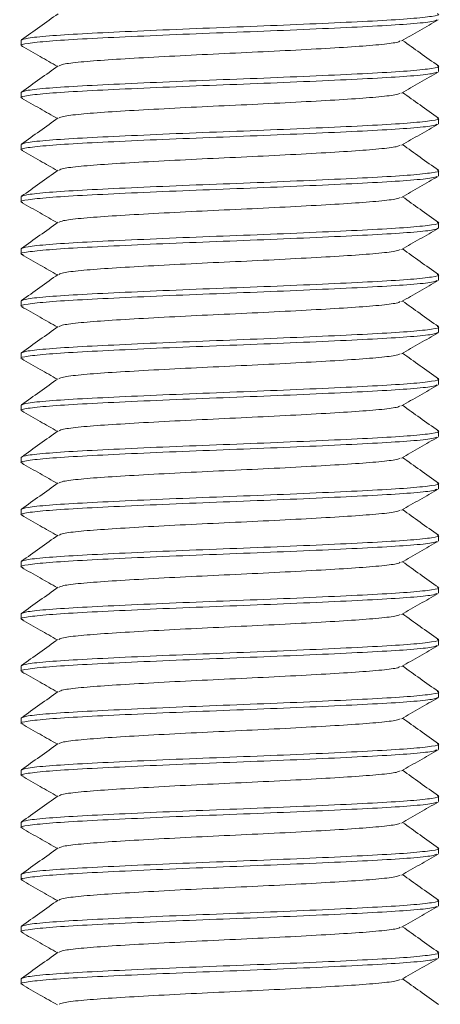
# Model space of a CAD drawing. Header units: millimetres. Extents: x 0 to 210, y 0 to 297.
# Tile 3 of 10: x 72.78 to 76.81, y 149.61 to 159.06. Entities that reach past the tile are written whole.
import ezdxf

# ---------------------------------------------------------------- set-up
doc = ezdxf.new("R2010")
doc.units = ezdxf.units.MM

msp = doc.modelspace()

# ---------------------------------------------------------------- linework, layer by layer
at = {"color": 7, "linetype": 'Continuous', "lineweight": 15}
for p, q in [((72.7917, 158.859), (72.7917, 158.809)), ((76.7917, 158.559), (76.7917, 158.609)), ((72.7917, 158.359), (72.7917, 158.309)), ((76.7917, 158.059), (76.7917, 158.109)), ((72.7917, 157.859), (72.7917, 157.809)), ((76.7917, 157.559), (76.7917, 157.609)), ((72.7917, 157.359), (72.7917, 157.309)), ((76.7917, 157.059), (76.7917, 157.109)), ((72.7917, 156.859), (72.7917, 156.809)), ((76.7917, 156.559), (76.7917, 156.609)), ((72.7917, 156.359), (72.7917, 156.309)), ((76.7917, 156.059), (76.7917, 156.109)), ((72.7917, 155.859), (72.7917, 155.809)), ((76.7917, 155.559), (76.7917, 155.609)), ((72.7917, 155.359), (72.7917, 155.309)), ((76.7917, 155.059), (76.7917, 155.109)), ((72.7917, 154.859), (72.7917, 154.809)), ((76.7917, 154.559), (76.7917, 154.609)), ((72.7917, 154.359), (72.7917, 154.309)), ((76.7917, 154.059), (76.7917, 154.109)), ((72.7917, 153.859), (72.7917, 153.809)), ((76.7917, 153.559), (76.7917, 153.609)), ((72.7917, 153.359), (72.7917, 153.309)), ((76.7917, 153.059), (76.7917, 153.109)), ((72.7917, 152.859), (72.7917, 152.809)), ((76.7917, 152.559), (76.7917, 152.609)), ((72.7917, 152.359), (72.7917, 152.309)), ((76.7917, 152.059), (76.7917, 152.109)), ((72.7917, 151.859), (72.7917, 151.809)), ((76.7917, 151.559), (76.7917, 151.609)), ((72.7917, 151.359), (72.7917, 151.309)), ((76.7917, 151.059), (76.7917, 151.109)), ((72.7917, 150.859), (72.7917, 150.809)), ((76.7917, 150.559), (76.7917, 150.609)), ((72.7917, 150.359), (72.7917, 150.309)), ((76.7917, 150.059), (76.7917, 150.109)), ((72.7917, 149.859), (72.7917, 149.809))]:
    msp.add_line(p, q, dxfattribs=at)
for points, knots in [([(76.7777, 159.1133), (76.7831, 159.1119), (76.8144, 159.1036), (76.7385, 159.0887), (76.5457, 159.0669), (76.2214, 159.0465), (75.8034, 159.0262), (75.3152, 159.0044), (74.7917, 158.984), (74.2681, 158.9637), (73.7802, 158.9419), (73.361, 158.9215), (73.0413, 158.9012), (72.8313, 158.8794), (72.8048, 158.8658), (72.7917, 158.859)], [0, 0, 0, 0, 0.016921, 0.098371, 0.18124, 0.262691, 0.344141, 0.42701, 0.508461, 0.589911, 0.67278, 0.75423, 0.835681, 0.91855, 1, 1, 1, 1]), ([(73.146, 159.114), (73.0875, 159.0722), (72.9703, 158.9886), (72.8532, 158.9049), (72.7946, 158.8631)], [0, 0, 0, 0, 0.49994, 1, 1, 1, 1]), ([(76.7747, 159.0539), (76.764, 159.0488), (76.7385, 159.0369), (76.5409, 159.0169), (76.2227, 158.9965), (75.8031, 158.9762), (75.3153, 158.9544), (74.7917, 158.934), (74.2682, 158.9137), (73.78, 158.8919), (73.3619, 158.8715), (73.0378, 158.8512), (72.8443, 158.8294), (72.7689, 158.8142), (72.802, 158.8056), (72.8086, 158.8039)], [0, 0, 0, 0, 0.061981, 0.146282, 0.22914, 0.311998, 0.396298, 0.479156, 0.562014, 0.646314, 0.729172, 0.81203, 0.896331, 0.979188, 1, 1, 1, 1]), ([(76.4357, 158.853), (76.4943, 158.8865), (76.6116, 158.9535), (76.7288, 159.0206), (76.7875, 159.0541)], [0, 0, 0, 0, 0.499899, 1, 1, 1, 1]), ([(76.424, 158.8528), (76.4156, 158.8481), (76.3948, 158.8365), (76.2339, 158.8169), (75.9718, 158.7965), (75.6257, 158.7762), (75.2235, 158.7544), (74.7917, 158.734), (74.3599, 158.7137), (73.9577, 158.6919), (73.6117, 158.6715), (73.3493, 158.6512), (73.1862, 158.6312), (73.1652, 158.6192), (73.1563, 158.6141)], [0, 0, 0, 0, 0.060475, 0.148813, 0.235636, 0.32246, 0.410797, 0.497621, 0.584444, 0.672782, 0.759605, 0.846429, 0.934766, 1, 1, 1, 1]), ([(76.7888, 158.6131), (76.7303, 158.6549), (76.6157, 158.7367), (76.5012, 158.8185), (76.4452, 158.8584)], [0, 0, 0, 0, 0.511514, 1, 1, 1, 1]), ([(72.7959, 158.8041), (72.8545, 158.7706), (72.9686, 158.7054), (73.0827, 158.6401), (73.1382, 158.6084)], [0, 0, 0, 0, 0.514043, 1, 1, 1, 1]), ([(76.7748, 158.5539), (76.764, 158.5489), (76.7386, 158.5369), (76.5409, 158.5169), (76.2227, 158.4965), (75.8031, 158.4762), (75.3153, 158.4544), (74.7917, 158.434), (74.2682, 158.4137), (73.78, 158.3919), (73.3619, 158.3715), (73.0378, 158.3512), (72.8444, 158.3294), (72.7689, 158.3142), (72.8019, 158.3056), (72.8086, 158.3039)], [0, 0, 0, 0, 0.062084, 0.146381, 0.229235, 0.312089, 0.396386, 0.47924, 0.562094, 0.64639, 0.729244, 0.812098, 0.896395, 0.979249, 1, 1, 1, 1]), ([(76.7778, 158.6133), (76.7831, 158.6119), (76.8144, 158.6036), (76.7385, 158.5887), (76.5457, 158.5669), (76.2214, 158.5465), (75.8034, 158.5262), (75.3152, 158.5044), (74.7917, 158.484), (74.2681, 158.4637), (73.7802, 158.4419), (73.361, 158.4215), (73.0413, 158.4012), (72.8313, 158.3794), (72.8048, 158.3658), (72.7917, 158.359)], [0, 0, 0, 0, 0.0168612, 0.0983166, 0.1811905, 0.2626459, 0.3441013, 0.4269752, 0.5084306, 0.589886, 0.6727599, 0.7542153, 0.8356707, 0.9185446, 1, 1, 1, 1]), ([(73.146, 158.614), (73.0875, 158.5722), (72.9703, 158.4886), (72.8531, 158.4049), (72.7945, 158.3631)], [0, 0, 0, 0, 0.49994, 1, 1, 1, 1]), ([(76.4357, 158.353), (76.4943, 158.3865), (76.6116, 158.4536), (76.7289, 158.5206), (76.7875, 158.5541)], [0, 0, 0, 0, 0.499897, 1, 1, 1, 1]), ([(76.4241, 158.3528), (76.4156, 158.3481), (76.3948, 158.3366), (76.2339, 158.3169), (75.9718, 158.2965), (75.6257, 158.2762), (75.2235, 158.2544), (74.7917, 158.234), (74.3599, 158.2137), (73.9577, 158.1919), (73.6117, 158.1715), (73.3493, 158.1512), (73.1862, 158.1311), (73.1652, 158.1192), (73.1563, 158.1141)], [0, 0, 0, 0, 0.060514, 0.148842, 0.235656, 0.32247, 0.410798, 0.497613, 0.584427, 0.672755, 0.759569, 0.846383, 0.934711, 1, 1, 1, 1]), ([(76.7889, 158.1131), (76.7303, 158.1549), (76.6157, 158.2367), (76.5012, 158.3185), (76.4452, 158.3584)], [0, 0, 0, 0, 0.511486, 1, 1, 1, 1]), ([(72.7959, 158.3041), (72.8545, 158.2706), (72.9686, 158.2054), (73.0827, 158.1401), (73.1382, 158.1084)], [0, 0, 0, 0, 0.514043, 1, 1, 1, 1]), ([(76.7778, 158.1133), (76.7831, 158.1119), (76.8144, 158.1036), (76.7385, 158.0887), (76.5457, 158.0669), (76.2214, 158.0465), (75.8034, 158.0262), (75.3152, 158.0044), (74.7917, 157.984), (74.2681, 157.9637), (73.7802, 157.9419), (73.361, 157.9215), (73.0413, 157.9012), (72.8313, 157.8794), (72.8048, 157.8658), (72.7917, 157.859)], [0, 0, 0, 0, 0.016797, 0.098258, 0.181137, 0.262598, 0.344058, 0.426938, 0.508398, 0.589859, 0.672738, 0.754199, 0.83566, 0.918539, 1, 1, 1, 1]), ([(73.146, 158.114), (73.0874, 158.0722), (72.9703, 157.9885), (72.8531, 157.9049), (72.7945, 157.8631)], [0, 0, 0, 0, 0.49994, 1, 1, 1, 1]), ([(76.7748, 158.0539), (76.764, 158.0489), (76.7386, 158.0369), (76.5409, 158.0169), (76.2227, 157.9965), (75.8031, 157.9762), (75.3153, 157.9544), (74.7917, 157.934), (74.2682, 157.9137), (73.78, 157.8919), (73.3619, 157.8715), (73.0378, 157.8512), (72.8444, 157.8294), (72.7689, 157.8142), (72.802, 157.8056), (72.8086, 157.8039)], [0, 0, 0, 0, 0.062099, 0.146392, 0.229243, 0.312094, 0.396387, 0.479238, 0.562089, 0.646382, 0.729233, 0.812084, 0.896377, 0.979228, 1, 1, 1, 1]), ([(76.4357, 157.853), (76.4943, 157.8865), (76.6116, 157.9536), (76.7289, 158.0206), (76.7875, 158.0541)], [0, 0, 0, 0, 0.499894, 1, 1, 1, 1]), ([(72.7959, 157.8041), (72.8545, 157.7706), (72.9686, 157.7054), (73.0827, 157.6401), (73.1382, 157.6084)], [0, 0, 0, 0, 0.514087, 1, 1, 1, 1]), ([(76.424, 157.8528), (76.4156, 157.8481), (76.3948, 157.8365), (76.2339, 157.8169), (75.9718, 157.7965), (75.6257, 157.7762), (75.2235, 157.7544), (74.7917, 157.734), (74.3599, 157.7137), (73.9577, 157.6919), (73.6117, 157.6715), (73.3493, 157.6512), (73.1861, 157.6311), (73.1652, 157.6192), (73.1562, 157.6141)], [0, 0, 0, 0, 0.060476, 0.148801, 0.235613, 0.322424, 0.41075, 0.497561, 0.584372, 0.672698, 0.759509, 0.846321, 0.934646, 1, 1, 1, 1]), ([(76.7889, 157.6131), (76.7303, 157.6549), (76.6157, 157.7367), (76.5012, 157.8185), (76.4452, 157.8584)], [0, 0, 0, 0, 0.511455, 1, 1, 1, 1]), ([(76.7779, 157.6132), (76.7832, 157.6118), (76.8143, 157.6036), (76.7385, 157.5887), (76.5457, 157.5669), (76.2214, 157.5465), (75.8034, 157.5262), (75.3152, 157.5044), (74.7917, 157.484), (74.2681, 157.4637), (73.7802, 157.4419), (73.361, 157.4215), (73.0413, 157.4012), (72.8313, 157.3794), (72.8048, 157.3658), (72.7917, 157.359)], [0, 0, 0, 0, 0.016729, 0.098195, 0.18108, 0.262547, 0.344013, 0.426898, 0.508365, 0.589831, 0.672716, 0.754182, 0.835649, 0.918534, 1, 1, 1, 1]), ([(73.146, 157.614), (73.0874, 157.5722), (72.9703, 157.4885), (72.8531, 157.4049), (72.7945, 157.3631)], [0, 0, 0, 0, 0.499939, 1, 1, 1, 1]), ([(76.7748, 157.5539), (76.764, 157.5488), (76.7386, 157.5369), (76.5409, 157.5169), (76.2227, 157.4965), (75.8031, 157.4762), (75.3153, 157.4544), (74.7917, 157.434), (74.2682, 157.4137), (73.78, 157.3919), (73.3619, 157.3715), (73.0378, 157.3512), (72.8443, 157.3294), (72.7689, 157.3142), (72.802, 157.3056), (72.8087, 157.3039)], [0, 0, 0, 0, 0.06204, 0.146331, 0.229179, 0.312028, 0.396318, 0.479167, 0.562015, 0.646306, 0.729154, 0.812002, 0.896293, 0.979141, 1, 1, 1, 1]), ([(76.4356, 157.3529), (76.4943, 157.3865), (76.6116, 157.4535), (76.7289, 157.5206), (76.7875, 157.5541)], [0, 0, 0, 0, 0.499892, 1, 1, 1, 1]), ([(76.424, 157.3528), (76.4155, 157.3481), (76.3947, 157.3365), (76.2339, 157.3169), (75.9718, 157.2965), (75.6257, 157.2762), (75.2235, 157.2544), (74.7917, 157.234), (74.3599, 157.2137), (73.9577, 157.1919), (73.6117, 157.1715), (73.3493, 157.1512), (73.1861, 157.1311), (73.1651, 157.1192), (73.1562, 157.1141)], [0, 0, 0, 0, 0.0603759, 0.1487042, 0.2355183, 0.3223325, 0.4106608, 0.4974749, 0.5842891, 0.6726174, 0.7594315, 0.8462457, 0.9345739, 1, 1, 1, 1]), ([(76.7889, 157.1131), (76.7303, 157.1549), (76.6158, 157.2367), (76.5012, 157.3185), (76.4452, 157.3584)], [0, 0, 0, 0, 0.5114238, 1, 1, 1, 1]), ([(72.7959, 157.3041), (72.8546, 157.2706), (72.9687, 157.2054), (73.0827, 157.1401), (73.1382, 157.1084)], [0, 0, 0, 0, 0.514164, 1, 1, 1, 1]), ([(76.7917, 157.059), (76.7786, 157.0523), (76.7521, 157.0387), (76.5421, 157.0169), (76.2224, 156.9965), (75.8032, 156.9762), (75.3153, 156.9544), (74.7917, 156.934), (74.2682, 156.9137), (73.78, 156.8919), (73.3619, 156.8715), (73.0379, 156.8512), (72.8443, 156.8294), (72.7689, 156.8142), (72.8021, 156.8056), (72.8088, 156.8039)], [0, 0, 0, 0, 0.081149, 0.16371, 0.244859, 0.326007, 0.408569, 0.489718, 0.570866, 0.653428, 0.734576, 0.815725, 0.898287, 0.979435, 1, 1, 1, 1]), ([(76.7779, 157.1132), (76.7832, 157.1118), (76.8143, 157.1036), (76.7385, 157.0887), (76.5457, 157.0669), (76.2214, 157.0465), (75.8034, 157.0262), (75.3152, 157.0044), (74.7917, 156.984), (74.2681, 156.9637), (73.7802, 156.9419), (73.361, 156.9215), (73.0413, 156.9012), (72.8313, 156.8794), (72.8048, 156.8658), (72.7917, 156.859)], [0, 0, 0, 0, 0.016659, 0.098131, 0.181022, 0.262494, 0.343967, 0.426857, 0.50833, 0.589802, 0.672693, 0.754165, 0.835637, 0.918528, 1, 1, 1, 1]), ([(73.146, 157.114), (73.0874, 157.0722), (72.9702, 156.9885), (72.8531, 156.9049), (72.7945, 156.8631)], [0, 0, 0, 0, 0.499939, 1, 1, 1, 1]), ([(76.4356, 156.8529), (76.4942, 156.8864), (76.6115, 156.9535), (76.7288, 157.0205), (76.7875, 157.0541)], [0, 0, 0, 0, 0.499891, 1, 1, 1, 1]), ([(76.4239, 156.8528), (76.4154, 156.8481), (76.3947, 156.8365), (76.2338, 156.8169), (75.9718, 156.7965), (75.6257, 156.7762), (75.2235, 156.7544), (74.7917, 156.734), (74.3599, 156.7137), (73.9577, 156.6919), (73.6117, 156.6715), (73.3493, 156.6512), (73.1861, 156.6311), (73.1651, 156.6192), (73.1562, 156.6141)], [0, 0, 0, 0, 0.060231, 0.148566, 0.235387, 0.322208, 0.410543, 0.497364, 0.584185, 0.67252, 0.759341, 0.846162, 0.934497, 1, 1, 1, 1]), ([(76.7889, 156.613), (76.7303, 156.6549), (76.6158, 156.7366), (76.5012, 156.8184), (76.4452, 156.8584)], [0, 0, 0, 0, 0.511391, 1, 1, 1, 1]), ([(72.796, 156.8041), (72.8546, 156.7705), (72.9687, 156.7053), (73.0828, 156.6401), (73.1382, 156.6084)], [0, 0, 0, 0, 0.514264, 1, 1, 1, 1]), ([(76.778, 156.6132), (76.7832, 156.6118), (76.8143, 156.6036), (76.7385, 156.5887), (76.5457, 156.5669), (76.2214, 156.5465), (75.8034, 156.5262), (75.3152, 156.5044), (74.7917, 156.484), (74.2681, 156.4637), (73.7802, 156.4419), (73.361, 156.4215), (73.0413, 156.4012), (72.8313, 156.3794), (72.8048, 156.3658), (72.7917, 156.359)], [0, 0, 0, 0, 0.016589, 0.098067, 0.180964, 0.262442, 0.34392, 0.426816, 0.508294, 0.589772, 0.672669, 0.754147, 0.835625, 0.918522, 1, 1, 1, 1]), ([(73.1459, 156.614), (73.0874, 156.5721), (72.9702, 156.4885), (72.853, 156.4049), (72.7944, 156.363)], [0, 0, 0, 0, 0.499939, 1, 1, 1, 1]), ([(76.7746, 156.5538), (76.7638, 156.5488), (76.7384, 156.5369), (76.5409, 156.5169), (76.2227, 156.4965), (75.8031, 156.4762), (75.3153, 156.4544), (74.7917, 156.434), (74.2682, 156.4137), (73.78, 156.3919), (73.3619, 156.3715), (73.0379, 156.3512), (72.8443, 156.3294), (72.7689, 156.3141), (72.8021, 156.3056), (72.8089, 156.3038)], [0, 0, 0, 0, 0.061769, 0.1460569, 0.2289021, 0.3117473, 0.3960352, 0.4788804, 0.5617256, 0.6460135, 0.7288587, 0.8117039, 0.8959918, 0.978837, 1, 1, 1, 1]), ([(76.4355, 156.3529), (76.4941, 156.3864), (76.6114, 156.4535), (76.7287, 156.5205), (76.7874, 156.554)], [0, 0, 0, 0, 0.49989, 1, 1, 1, 1]), ([(72.796, 156.304), (72.8547, 156.2705), (72.9687, 156.2053), (73.0828, 156.1401), (73.1382, 156.1084)], [0, 0, 0, 0, 0.514375, 1, 1, 1, 1]), ([(76.4238, 156.3527), (76.4153, 156.3481), (76.3946, 156.3365), (76.2338, 156.3169), (75.9718, 156.2965), (75.6257, 156.2762), (75.2235, 156.2544), (74.7917, 156.234), (74.3599, 156.2137), (73.9577, 156.1919), (73.6117, 156.1715), (73.3493, 156.1512), (73.186, 156.1311), (73.165, 156.1192), (73.1561, 156.1141)], [0, 0, 0, 0, 0.06006, 0.148404, 0.235234, 0.322064, 0.410408, 0.497238, 0.584068, 0.672413, 0.759243, 0.846073, 0.934417, 1, 1, 1, 1]), ([(76.789, 156.113), (76.7304, 156.1548), (76.6158, 156.2366), (76.5012, 156.3184), (76.4452, 156.3584)], [0, 0, 0, 0, 0.511358, 1, 1, 1, 1]), ([(76.778, 156.1132), (76.7833, 156.1118), (76.8143, 156.1036), (76.7385, 156.0887), (76.5457, 156.0669), (76.2214, 156.0465), (75.8034, 156.0262), (75.3152, 156.0044), (74.7917, 155.984), (74.2681, 155.9637), (73.7802, 155.9419), (73.361, 155.9215), (73.0413, 155.9012), (72.8313, 155.8794), (72.8048, 155.8658), (72.7917, 155.859)], [0, 0, 0, 0, 0.016519, 0.098003, 0.180906, 0.262389, 0.343873, 0.426776, 0.50826, 0.589743, 0.672646, 0.75413, 0.835614, 0.918516, 1, 1, 1, 1]), ([(73.1459, 156.114), (73.0873, 156.0721), (72.9702, 155.9885), (72.853, 155.9048), (72.7944, 155.863)], [0, 0, 0, 0, 0.4999391, 1, 1, 1, 1]), ([(76.7917, 156.059), (76.7786, 156.0523), (76.7521, 156.0387), (76.5421, 156.0169), (76.2224, 155.9965), (75.8032, 155.9762), (75.3153, 155.9544), (74.7917, 155.934), (74.2682, 155.9137), (73.78, 155.8919), (73.3619, 155.8715), (73.0379, 155.8512), (72.8443, 155.8294), (72.7689, 155.8141), (72.8022, 155.8055), (72.809, 155.8038)], [0, 0, 0, 0, 0.081122, 0.163656, 0.244778, 0.325899, 0.408434, 0.489555, 0.570677, 0.653211, 0.734333, 0.815454, 0.897989, 0.97911, 1, 1, 1, 1]), ([(76.4354, 155.8528), (76.4941, 155.8863), (76.6114, 155.9534), (76.7287, 156.0205), (76.7873, 156.054)], [0, 0, 0, 0, 0.49989, 1, 1, 1, 1]), ([(72.7961, 155.804), (72.8548, 155.7704), (72.9688, 155.7053), (73.0828, 155.6401), (73.1382, 155.6084)], [0, 0, 0, 0, 0.514479, 1, 1, 1, 1]), ([(76.4236, 155.8527), (76.4152, 155.848), (76.3945, 155.8365), (76.2338, 155.8169), (75.9718, 155.7965), (75.6257, 155.7762), (75.2235, 155.7544), (74.7917, 155.734), (74.3599, 155.7137), (73.9577, 155.6919), (73.6117, 155.6715), (73.3493, 155.6512), (73.186, 155.6311), (73.165, 155.6191), (73.1561, 155.614)], [0, 0, 0, 0, 0.059882, 0.148235, 0.235075, 0.321914, 0.410267, 0.497106, 0.583945, 0.672299, 0.759138, 0.845977, 0.934331, 1, 1, 1, 1]), ([(76.789, 155.613), (76.7304, 155.6548), (76.6158, 155.7366), (76.5012, 155.8184), (76.4452, 155.8584)], [0, 0, 0, 0, 0.511323, 1, 1, 1, 1]), ([(76.7743, 155.5538), (76.7636, 155.5487), (76.7382, 155.5369), (76.5409, 155.5169), (76.2227, 155.4965), (75.8031, 155.4762), (75.3153, 155.4544), (74.7917, 155.434), (74.2682, 155.4137), (73.78, 155.3919), (73.3619, 155.3715), (73.0379, 155.3512), (72.8442, 155.3294), (72.7688, 155.3141), (72.8023, 155.3055), (72.8092, 155.3037)], [0, 0, 0, 0, 0.061429, 0.145717, 0.228563, 0.311409, 0.395697, 0.478543, 0.561388, 0.645677, 0.728523, 0.811368, 0.895657, 0.978502, 1, 1, 1, 1]), ([(76.7781, 155.6132), (76.7833, 155.6118), (76.8143, 155.6036), (76.7384, 155.5887), (76.5457, 155.5669), (76.2214, 155.5465), (75.8034, 155.5262), (75.3152, 155.5044), (74.7917, 155.484), (74.2681, 155.4637), (73.7802, 155.4419), (73.361, 155.4215), (73.0413, 155.4012), (72.8313, 155.3794), (72.8048, 155.3658), (72.7917, 155.359)], [0, 0, 0, 0, 0.016448, 0.097938, 0.180847, 0.262336, 0.343826, 0.426735, 0.508224, 0.589714, 0.672622, 0.754112, 0.835602, 0.91851, 1, 1, 1, 1]), ([(73.1459, 155.6139), (73.0873, 155.5721), (72.9702, 155.4885), (72.853, 155.4048), (72.7944, 155.363)], [0, 0, 0, 0, 0.499939, 1, 1, 1, 1]), ([(76.4354, 155.3528), (76.494, 155.3863), (76.6113, 155.4534), (76.7286, 155.5204), (76.7873, 155.554)], [0, 0, 0, 0, 0.499891, 1, 1, 1, 1]), ([(76.4235, 155.3527), (76.4152, 155.348), (76.3944, 155.3365), (76.2338, 155.3169), (75.9718, 155.2965), (75.6257, 155.2762), (75.2235, 155.2544), (74.7917, 155.234), (74.3599, 155.2137), (73.9577, 155.1919), (73.6117, 155.1715), (73.3493, 155.1512), (73.186, 155.1311), (73.165, 155.1191), (73.156, 155.114)], [0, 0, 0, 0, 0.059725, 0.148086, 0.234932, 0.321779, 0.41014, 0.496986, 0.583833, 0.672194, 0.759041, 0.845887, 0.934248, 1, 1, 1, 1]), ([(76.789, 155.113), (76.7304, 155.1548), (76.6158, 155.2366), (76.5012, 155.3184), (76.4452, 155.3584)], [0, 0, 0, 0, 0.5112859, 1, 1, 1, 1]), ([(72.7962, 155.3039), (72.8548, 155.2704), (72.9688, 155.2053), (73.0828, 155.1401), (73.1382, 155.1084)], [0, 0, 0, 0, 0.514571, 1, 1, 1, 1]), ([(76.7742, 155.0537), (76.7635, 155.0487), (76.7381, 155.0369), (76.5409, 155.0169), (76.2227, 154.9965), (75.8031, 154.9762), (75.3153, 154.9544), (74.7917, 154.934), (74.2682, 154.9137), (73.78, 154.8919), (73.3619, 154.8715), (73.0379, 154.8512), (72.8442, 154.8294), (72.7688, 154.8141), (72.8024, 154.8055), (72.8093, 154.8037)], [0, 0, 0, 0, 0.061271, 0.14556, 0.228407, 0.311253, 0.395542, 0.478389, 0.561235, 0.645524, 0.728371, 0.811217, 0.895506, 0.978353, 1, 1, 1, 1]), ([(76.7782, 155.1132), (76.7833, 155.1118), (76.8143, 155.1036), (76.7384, 155.0887), (76.5457, 155.0669), (76.2214, 155.0465), (75.8034, 155.0262), (75.3152, 155.0044), (74.7917, 154.984), (74.2681, 154.9637), (73.7802, 154.9419), (73.361, 154.9215), (73.0413, 154.9012), (72.8313, 154.8794), (72.8048, 154.8658), (72.7917, 154.859)], [0, 0, 0, 0, 0.016378, 0.097874, 0.180788, 0.262284, 0.343779, 0.426694, 0.508189, 0.589685, 0.672599, 0.754095, 0.83559, 0.918505, 1, 1, 1, 1]), ([(73.1459, 155.1139), (73.0873, 155.0721), (72.9701, 154.9884), (72.853, 154.9048), (72.7944, 154.863)], [0, 0, 0, 0, 0.4999392, 1, 1, 1, 1]), ([(76.4353, 154.8527), (76.4939, 154.8863), (76.6112, 154.9534), (76.7285, 155.0204), (76.7872, 155.0539)], [0, 0, 0, 0, 0.499892, 1, 1, 1, 1]), ([(72.7962, 154.8039), (72.8549, 154.7704), (72.9689, 154.7052), (73.0829, 154.6401), (73.1382, 154.6084)], [0, 0, 0, 0, 0.514648, 1, 1, 1, 1]), ([(76.4234, 154.8526), (76.4151, 154.848), (76.3943, 154.8365), (76.2338, 154.8169), (75.9718, 154.7965), (75.6257, 154.7762), (75.2235, 154.7544), (74.7917, 154.734), (74.3599, 154.7137), (73.9577, 154.6919), (73.6117, 154.6715), (73.3493, 154.6512), (73.1859, 154.6311), (73.1649, 154.6191), (73.156, 154.614)], [0, 0, 0, 0, 0.0595854, 0.1479529, 0.2348056, 0.3216583, 0.4100259, 0.4968786, 0.5837313, 0.6720988, 0.7589516, 0.8458043, 0.9341718, 1, 1, 1, 1]), ([(76.789, 154.613), (76.7304, 154.6548), (76.6158, 154.7366), (76.5012, 154.8184), (76.4452, 154.8584)], [0, 0, 0, 0, 0.511251, 1, 1, 1, 1]), ([(76.7782, 154.6131), (76.7834, 154.6118), (76.8143, 154.6036), (76.7384, 154.5887), (76.5457, 154.5669), (76.2214, 154.5465), (75.8034, 154.5262), (75.3152, 154.5044), (74.7917, 154.484), (74.2681, 154.4637), (73.7802, 154.4419), (73.361, 154.4215), (73.0413, 154.4012), (72.8313, 154.3794), (72.8048, 154.3658), (72.7917, 154.359)], [0, 0, 0, 0, 0.016314, 0.097815, 0.180735, 0.262236, 0.343736, 0.426656, 0.508157, 0.589658, 0.672578, 0.754079, 0.835579, 0.918499, 1, 1, 1, 1]), ([(73.1458, 154.6139), (73.0873, 154.5721), (72.9701, 154.4884), (72.8529, 154.4048), (72.7944, 154.363)], [0, 0, 0, 0, 0.499939, 1, 1, 1, 1]), ([(76.774, 154.5537), (76.7634, 154.5487), (76.738, 154.5368), (76.5409, 154.5169), (76.2227, 154.4965), (75.8031, 154.4762), (75.3153, 154.4544), (74.7917, 154.434), (74.2682, 154.4137), (73.78, 154.3919), (73.3619, 154.3715), (73.0379, 154.3512), (72.8442, 154.3294), (72.7688, 154.3141), (72.8024, 154.3055), (72.8094, 154.3037)], [0, 0, 0, 0, 0.061134, 0.145424, 0.228272, 0.31112, 0.39541, 0.478258, 0.561105, 0.645396, 0.728243, 0.811091, 0.895381, 0.978229, 1, 1, 1, 1]), ([(76.4353, 154.3527), (76.4939, 154.3863), (76.6112, 154.4533), (76.7285, 154.5204), (76.7871, 154.5539)], [0, 0, 0, 0, 0.499893, 1, 1, 1, 1]), ([(72.7963, 154.3039), (72.8549, 154.2703), (72.9689, 154.2052), (73.0829, 154.14), (73.1382, 154.1084)], [0, 0, 0, 0, 0.514704, 1, 1, 1, 1]), ([(76.4234, 154.3526), (76.415, 154.348), (76.3943, 154.3365), (76.2338, 154.3169), (75.9718, 154.2965), (75.6257, 154.2762), (75.2235, 154.2544), (74.7917, 154.234), (74.3599, 154.2137), (73.9577, 154.1919), (73.6117, 154.1715), (73.3493, 154.1512), (73.1859, 154.1311), (73.1649, 154.1191), (73.1559, 154.114)], [0, 0, 0, 0, 0.059475, 0.147847, 0.234704, 0.321561, 0.409933, 0.49679, 0.583646, 0.672018, 0.758875, 0.845732, 0.934104, 1, 1, 1, 1]), ([(76.7891, 154.113), (76.7305, 154.1548), (76.6158, 154.2366), (76.5012, 154.3184), (76.4452, 154.3584)], [0, 0, 0, 0, 0.511218, 1, 1, 1, 1]), ([(76.7783, 154.1131), (76.7834, 154.1118), (76.8143, 154.1036), (76.7384, 154.0887), (76.5457, 154.0669), (76.2214, 154.0465), (75.8034, 154.0262), (75.3152, 154.0044), (74.7917, 153.984), (74.2681, 153.9637), (73.7802, 153.9419), (73.361, 153.9215), (73.0413, 153.9012), (72.8313, 153.8794), (72.8048, 153.8658), (72.7917, 153.859)], [0, 0, 0, 0, 0.016258, 0.097763, 0.180688, 0.262193, 0.343699, 0.426623, 0.508129, 0.589634, 0.672559, 0.754064, 0.83557, 0.918495, 1, 1, 1, 1]), ([(73.1458, 154.1139), (73.0873, 154.0721), (72.9701, 153.9884), (72.8529, 153.9048), (72.7943, 153.863)], [0, 0, 0, 0, 0.49994, 1, 1, 1, 1]), ([(76.774, 154.0537), (76.7633, 154.0487), (76.7379, 154.0368), (76.5409, 154.0169), (76.2227, 153.9965), (75.8031, 153.9762), (75.3153, 153.9544), (74.7917, 153.934), (74.2682, 153.9137), (73.78, 153.8919), (73.3619, 153.8715), (73.0379, 153.8512), (72.8442, 153.8294), (72.7688, 153.8141), (72.8025, 153.8054), (72.8095, 153.8036)], [0, 0, 0, 0, 0.061029, 0.145321, 0.22817, 0.311019, 0.395311, 0.47816, 0.561009, 0.645301, 0.72815, 0.811, 0.895292, 0.978141, 1, 1, 1, 1]), ([(76.4352, 153.8527), (76.4939, 153.8862), (76.6111, 153.9533), (76.7284, 154.0203), (76.7871, 154.0539)], [0, 0, 0, 0, 0.499895, 1, 1, 1, 1]), ([(76.4233, 153.8526), (76.415, 153.848), (76.3942, 153.8365), (76.2338, 153.8169), (75.9718, 153.7965), (75.6257, 153.7762), (75.2235, 153.7544), (74.7917, 153.734), (74.3599, 153.7137), (73.9577, 153.6919), (73.6117, 153.6715), (73.3493, 153.6512), (73.1859, 153.6311), (73.1649, 153.6191), (73.1559, 153.614)], [0, 0, 0, 0, 0.059404, 0.147777, 0.234635, 0.321494, 0.409867, 0.496725, 0.583584, 0.671957, 0.758815, 0.845674, 0.934047, 1, 1, 1, 1]), ([(76.7891, 153.613), (76.7305, 153.6548), (76.6159, 153.7366), (76.5012, 153.8184), (76.4452, 153.8584)], [0, 0, 0, 0, 0.511189, 1, 1, 1, 1]), ([(72.7963, 153.8038), (72.855, 153.7703), (72.9689, 153.7052), (73.0829, 153.64), (73.1382, 153.6084)], [0, 0, 0, 0, 0.514732, 1, 1, 1, 1]), ([(76.7739, 153.5536), (76.7633, 153.5487), (76.7379, 153.5368), (76.5409, 153.5169), (76.2227, 153.4965), (75.8031, 153.4762), (75.3153, 153.4544), (74.7917, 153.434), (74.2682, 153.4137), (73.78, 153.3919), (73.3619, 153.3715), (73.0379, 153.3512), (72.8442, 153.3294), (72.7688, 153.3141), (72.8025, 153.3054), (72.8095, 153.3036)], [0, 0, 0, 0, 0.060964, 0.145258, 0.228109, 0.31096, 0.395254, 0.478105, 0.560956, 0.64525, 0.728101, 0.810953, 0.895246, 0.978098, 1, 1, 1, 1]), ([(76.7783, 153.6131), (76.7834, 153.6118), (76.8143, 153.6036), (76.7384, 153.5887), (76.5457, 153.5669), (76.2214, 153.5465), (75.8034, 153.5262), (75.3152, 153.5044), (74.7917, 153.484), (74.2681, 153.4637), (73.7802, 153.4419), (73.361, 153.4215), (73.0413, 153.4012), (72.8313, 153.3794), (72.8048, 153.3658), (72.7917, 153.359)], [0, 0, 0, 0, 0.016211, 0.09772, 0.180649, 0.262158, 0.343668, 0.426596, 0.508106, 0.589615, 0.672544, 0.754053, 0.835562, 0.918491, 1, 1, 1, 1]), ([(73.1458, 153.6139), (73.0872, 153.5721), (72.9701, 153.4884), (72.8529, 153.4048), (72.7943, 153.3629)], [0, 0, 0, 0, 0.49994, 1, 1, 1, 1]), ([(76.4352, 153.3527), (76.4938, 153.3862), (76.6111, 153.4533), (76.7284, 153.5203), (76.7871, 153.5538)], [0, 0, 0, 0, 0.4998971, 1, 1, 1, 1]), ([(76.4233, 153.3526), (76.415, 153.3479), (76.3942, 153.3365), (76.2338, 153.3169), (75.9718, 153.2965), (75.6257, 153.2762), (75.2235, 153.2544), (74.7917, 153.234), (74.3599, 153.2137), (73.9577, 153.1919), (73.6117, 153.1715), (73.3493, 153.1512), (73.1858, 153.1311), (73.1648, 153.1191), (73.1559, 153.114)], [0, 0, 0, 0, 0.059379, 0.14775, 0.234607, 0.321463, 0.409835, 0.496691, 0.583548, 0.671919, 0.758776, 0.845632, 0.934004, 1, 1, 1, 1]), ([(76.7891, 153.1129), (76.7305, 153.1548), (76.6159, 153.2366), (76.5013, 153.3184), (76.4452, 153.3584)], [0, 0, 0, 0, 0.511165, 1, 1, 1, 1]), ([(72.7963, 153.3038), (72.855, 153.2703), (72.9689, 153.2052), (73.0829, 153.14), (73.1382, 153.1084)], [0, 0, 0, 0, 0.514728, 1, 1, 1, 1]), ([(76.7783, 153.1131), (76.7834, 153.1118), (76.8143, 153.1036), (76.7384, 153.0887), (76.5457, 153.0669), (76.2214, 153.0465), (75.8034, 153.0262), (75.3152, 153.0044), (74.7917, 152.984), (74.2681, 152.9637), (73.7802, 152.9419), (73.361, 152.9215), (73.0413, 152.9012), (72.8313, 152.8794), (72.8048, 152.8658), (72.7917, 152.859)], [0, 0, 0, 0, 0.016176, 0.097688, 0.18062, 0.262132, 0.343644, 0.426576, 0.508088, 0.5896, 0.672532, 0.754044, 0.835556, 0.918488, 1, 1, 1, 1]), ([(73.1458, 153.1139), (73.0872, 153.072), (72.9701, 152.9884), (72.8529, 152.9048), (72.7943, 152.8629)], [0, 0, 0, 0, 0.49994, 1, 1, 1, 1]), ([(76.7739, 153.0536), (76.7632, 153.0487), (76.7379, 153.0368), (76.5409, 153.0169), (76.2227, 152.9965), (75.8031, 152.9762), (75.3153, 152.9544), (74.7917, 152.934), (74.2682, 152.9137), (73.78, 152.8919), (73.3619, 152.8715), (73.0379, 152.8512), (72.8442, 152.8294), (72.7688, 152.8141), (72.8025, 152.8054), (72.8095, 152.8036)], [0, 0, 0, 0, 0.0609479, 0.145244, 0.2280974, 0.3109507, 0.3952468, 0.4781001, 0.5609534, 0.6452496, 0.7281029, 0.8109562, 0.8952524, 0.9781057, 1, 1, 1, 1]), ([(76.4352, 152.8527), (76.4939, 152.8862), (76.6111, 152.9533), (76.7284, 153.0203), (76.7871, 153.0538)], [0, 0, 0, 0, 0.4998992, 1, 1, 1, 1]), ([(72.7963, 152.8038), (72.855, 152.7703), (72.9689, 152.7052), (73.0829, 152.64), (73.1382, 152.6084)], [0, 0, 0, 0, 0.514688, 1, 1, 1, 1]), ([(76.4233, 152.8526), (76.415, 152.848), (76.3942, 152.8365), (76.2338, 152.8169), (75.9718, 152.7965), (75.6257, 152.7762), (75.2235, 152.7544), (74.7917, 152.734), (74.3599, 152.7137), (73.9577, 152.6919), (73.6117, 152.6715), (73.3492, 152.6512), (73.1858, 152.6311), (73.1648, 152.6191), (73.1558, 152.614)], [0, 0, 0, 0, 0.059406, 0.147772, 0.234623, 0.321474, 0.40984, 0.496691, 0.583542, 0.671908, 0.758759, 0.84561, 0.933976, 1, 1, 1, 1]), ([(76.7891, 152.6129), (76.7305, 152.6548), (76.6159, 152.7366), (76.5013, 152.8184), (76.4452, 152.8584)], [0, 0, 0, 0, 0.511147, 1, 1, 1, 1]), ([(76.7783, 152.6131), (76.7835, 152.6117), (76.8143, 152.6036), (76.7384, 152.5887), (76.5457, 152.5669), (76.2214, 152.5465), (75.8034, 152.5262), (75.3152, 152.5044), (74.7917, 152.484), (74.2681, 152.4637), (73.7802, 152.4419), (73.361, 152.4215), (73.0413, 152.4012), (72.8313, 152.3794), (72.8048, 152.3658), (72.7917, 152.359)], [0, 0, 0, 0, 0.016154, 0.097668, 0.180601, 0.262115, 0.343629, 0.426563, 0.508077, 0.589591, 0.672524, 0.754038, 0.835552, 0.918486, 1, 1, 1, 1]), ([(73.1458, 152.6139), (73.0872, 152.572), (72.9701, 152.4884), (72.8529, 152.4048), (72.7943, 152.3629)], [0, 0, 0, 0, 0.499941, 1, 1, 1, 1]), ([(76.7917, 152.559), (76.7786, 152.5523), (76.7521, 152.5387), (76.5421, 152.5169), (76.2224, 152.4965), (75.8032, 152.4762), (75.3153, 152.4544), (74.7917, 152.434), (74.2682, 152.4137), (73.78, 152.3919), (73.3619, 152.3715), (73.0379, 152.3512), (72.8441, 152.3294), (72.7688, 152.314), (72.8026, 152.3054), (72.8098, 152.3035)], [0, 0, 0, 0, 0.0810484, 0.1635083, 0.2445567, 0.3256051, 0.4080649, 0.4891133, 0.5701618, 0.6526216, 0.73367, 0.8147184, 0.8971783, 0.9782267, 1, 1, 1, 1]), ([(76.4352, 152.3527), (76.4938, 152.3862), (76.611, 152.4533), (76.7283, 152.5203), (76.787, 152.5538)], [0, 0, 0, 0, 0.4998998, 1, 1, 1, 1]), ([(76.4232, 152.3525), (76.4149, 152.3479), (76.3942, 152.3364), (76.2338, 152.3169), (75.9718, 152.2965), (75.6257, 152.2762), (75.2235, 152.2544), (74.7917, 152.234), (74.3599, 152.2137), (73.9577, 152.1919), (73.6117, 152.1715), (73.3492, 152.1512), (73.1858, 152.1311), (73.1648, 152.1191), (73.1558, 152.1139)], [0, 0, 0, 0, 0.059251, 0.14763, 0.234494, 0.321357, 0.409736, 0.4966, 0.583464, 0.671843, 0.758707, 0.84557, 0.933949, 1, 1, 1, 1]), ([(76.7891, 152.1129), (76.7305, 152.1548), (76.6159, 152.2366), (76.5013, 152.3184), (76.4452, 152.3584)], [0, 0, 0, 0, 0.511135, 1, 1, 1, 1]), ([(72.7965, 152.3037), (72.8551, 152.2702), (72.9691, 152.2051), (73.0829, 152.14), (73.1382, 152.1084)], [0, 0, 0, 0, 0.514937, 1, 1, 1, 1]), ([(76.7735, 152.0535), (76.7629, 152.0486), (76.7375, 152.0368), (76.5408, 152.0169), (76.2227, 151.9965), (75.8031, 151.9762), (75.3153, 151.9544), (74.7917, 151.934), (74.2682, 151.9137), (73.78, 151.8919), (73.3619, 151.8715), (73.0379, 151.8512), (72.8441, 151.8294), (72.7688, 151.814), (72.8028, 151.8053), (72.8101, 151.8035)], [0, 0, 0, 0, 0.060407, 0.144688, 0.227527, 0.310365, 0.394646, 0.477484, 0.560323, 0.644604, 0.727442, 0.810281, 0.894562, 0.9774, 1, 1, 1, 1]), ([(76.7784, 152.1131), (76.7835, 152.1117), (76.8143, 152.1036), (76.7384, 152.0887), (76.5457, 152.0669), (76.2214, 152.0465), (75.8034, 152.0262), (75.3152, 152.0044), (74.7917, 151.984), (74.2681, 151.9637), (73.7802, 151.9419), (73.361, 151.9215), (73.0413, 151.9012), (72.8313, 151.8794), (72.8048, 151.8658), (72.7917, 151.859)], [0, 0, 0, 0, 0.016146, 0.097661, 0.180595, 0.26211, 0.343624, 0.426558, 0.508073, 0.589588, 0.672522, 0.754037, 0.835551, 0.918485, 1, 1, 1, 1]), ([(73.1458, 152.1139), (73.0872, 152.072), (72.9701, 151.9884), (72.8529, 151.9048), (72.7943, 151.8629)], [0, 0, 0, 0, 0.499941, 1, 1, 1, 1]), ([(76.435, 151.8526), (76.4936, 151.8861), (76.6109, 151.9532), (76.7282, 152.0202), (76.7868, 152.0537)], [0, 0, 0, 0, 0.499899, 1, 1, 1, 1]), ([(76.423, 151.8524), (76.4147, 151.8479), (76.394, 151.8364), (76.2338, 151.8169), (75.9718, 151.7965), (75.6257, 151.7762), (75.2235, 151.7544), (74.7917, 151.734), (74.3599, 151.7137), (73.9577, 151.6919), (73.6117, 151.6715), (73.3492, 151.6512), (73.1858, 151.6311), (73.1648, 151.6191), (73.1558, 151.6139)], [0, 0, 0, 0, 0.058878, 0.147292, 0.23419, 0.321088, 0.409502, 0.4964, 0.583298, 0.671712, 0.75861, 0.845509, 0.933922, 1, 1, 1, 1]), ([(76.7891, 151.6129), (76.7305, 151.6548), (76.6159, 151.7366), (76.5013, 151.8184), (76.4452, 151.8584)], [0, 0, 0, 0, 0.511128, 1, 1, 1, 1]), ([(72.7966, 151.8037), (72.8553, 151.7701), (72.9692, 151.7051), (73.083, 151.64), (73.1382, 151.6084)], [0, 0, 0, 0, 0.515169, 1, 1, 1, 1]), ([(76.7783, 151.6131), (76.7835, 151.6117), (76.8143, 151.6036), (76.7384, 151.5887), (76.5457, 151.5669), (76.2214, 151.5465), (75.8034, 151.5262), (75.3152, 151.5044), (74.7917, 151.484), (74.2681, 151.4637), (73.7802, 151.4419), (73.361, 151.4215), (73.0413, 151.4012), (72.8313, 151.3794), (72.8048, 151.3658), (72.7917, 151.359)], [0, 0, 0, 0, 0.016155, 0.097669, 0.180602, 0.262116, 0.34363, 0.426564, 0.508078, 0.589591, 0.672525, 0.754039, 0.835553, 0.918486, 1, 1, 1, 1]), ([(73.1458, 151.6139), (73.0872, 151.572), (72.9701, 151.4884), (72.8529, 151.4048), (72.7943, 151.3629)], [0, 0, 0, 0, 0.499942, 1, 1, 1, 1]), ([(76.7732, 151.5534), (76.7627, 151.5485), (76.7373, 151.5368), (76.5408, 151.5169), (76.2228, 151.4965), (75.8031, 151.4762), (75.3153, 151.4544), (74.7917, 151.434), (74.2682, 151.4137), (73.78, 151.3919), (73.3619, 151.3715), (73.0379, 151.3512), (72.8441, 151.3294), (72.7688, 151.314), (72.8029, 151.3053), (72.8103, 151.3034)], [0, 0, 0, 0, 0.060082, 0.144365, 0.227205, 0.310046, 0.394329, 0.477169, 0.560009, 0.644292, 0.727133, 0.809973, 0.894256, 0.977097, 1, 1, 1, 1]), ([(76.4349, 151.3525), (76.4935, 151.386), (76.6107, 151.4531), (76.728, 151.5201), (76.7867, 151.5536)], [0, 0, 0, 0, 0.499899, 1, 1, 1, 1]), ([(72.7968, 151.3036), (72.8554, 151.2701), (72.9692, 151.205), (73.083, 151.14), (73.1382, 151.1084)], [0, 0, 0, 0, 0.515367, 1, 1, 1, 1]), ([(76.4227, 151.3524), (76.4145, 151.3478), (76.3938, 151.3364), (76.2337, 151.3169), (75.9718, 151.2965), (75.6257, 151.2762), (75.2235, 151.2544), (74.7917, 151.234), (74.3599, 151.2137), (73.9577, 151.1919), (73.6117, 151.1715), (73.3492, 151.1512), (73.1858, 151.1311), (73.1648, 151.1191), (73.1558, 151.114)], [0, 0, 0, 0, 0.05855, 0.146997, 0.233927, 0.320857, 0.409303, 0.496233, 0.583163, 0.671609, 0.75854, 0.84547, 0.933916, 1, 1, 1, 1]), ([(76.7891, 151.1129), (76.7305, 151.1548), (76.6159, 151.2366), (76.5013, 151.3184), (76.4452, 151.3584)], [0, 0, 0, 0, 0.511129, 1, 1, 1, 1]), ([(76.7783, 151.1131), (76.7834, 151.1118), (76.8143, 151.1036), (76.7384, 151.0887), (76.5457, 151.0669), (76.2214, 151.0465), (75.8034, 151.0262), (75.3152, 151.0044), (74.7917, 150.984), (74.2681, 150.9637), (73.7802, 150.9419), (73.361, 150.9215), (73.0413, 150.9012), (72.8313, 150.8794), (72.8048, 150.8658), (72.7917, 150.859)], [0, 0, 0, 0, 0.0161819, 0.0976936, 0.1806248, 0.2621364, 0.3436481, 0.4265793, 0.508091, 0.5896026, 0.6725338, 0.7540455, 0.8355572, 0.9184883, 1, 1, 1, 1]), ([(73.1458, 151.1139), (73.0872, 151.072), (72.9701, 150.9884), (72.8529, 150.9048), (72.7943, 150.863)], [0, 0, 0, 0, 0.499943, 1, 1, 1, 1]), ([(76.773, 151.0534), (76.7625, 151.0485), (76.7372, 151.0367), (76.5408, 151.0169), (76.2228, 150.9965), (75.8031, 150.9762), (75.3153, 150.9544), (74.7917, 150.934), (74.2682, 150.9137), (73.78, 150.8919), (73.3619, 150.8715), (73.0379, 150.8512), (72.844, 150.8294), (72.7688, 150.814), (72.803, 150.8052), (72.8105, 150.8033)], [0, 0, 0, 0, 0.05981, 0.144096, 0.226939, 0.309782, 0.394068, 0.476911, 0.559754, 0.64404, 0.726883, 0.809727, 0.894012, 0.976856, 1, 1, 1, 1]), ([(76.4347, 150.8524), (76.4934, 150.886), (76.6106, 150.953), (76.7279, 151.02), (76.7866, 151.0536)], [0, 0, 0, 0, 0.499899, 1, 1, 1, 1]), ([(72.7969, 150.8035), (72.8555, 150.77), (72.9693, 150.705), (73.0831, 150.6399), (73.1382, 150.6084)], [0, 0, 0, 0, 0.515516, 1, 1, 1, 1]), ([(76.4226, 150.8523), (76.4143, 150.8478), (76.3936, 150.8364), (76.2337, 150.8169), (75.9718, 150.7965), (75.6257, 150.7762), (75.2235, 150.7544), (74.7917, 150.734), (74.3599, 150.7137), (73.9577, 150.6919), (73.6117, 150.6715), (73.3493, 150.6512), (73.1858, 150.6311), (73.1648, 150.6191), (73.1559, 150.614)], [0, 0, 0, 0, 0.058289, 0.146763, 0.233721, 0.320678, 0.409153, 0.49611, 0.583068, 0.671543, 0.7585, 0.845458, 0.933932, 1, 1, 1, 1]), ([(76.7891, 150.613), (76.7305, 150.6548), (76.6159, 150.7366), (76.5012, 150.8184), (76.4452, 150.8584)], [0, 0, 0, 0, 0.511138, 1, 1, 1, 1]), ([(76.7783, 150.6131), (76.7834, 150.6118), (76.8143, 150.6036), (76.7384, 150.5887), (76.5457, 150.5669), (76.2214, 150.5465), (75.8034, 150.5262), (75.3152, 150.5044), (74.7917, 150.484), (74.2681, 150.4637), (73.7802, 150.4419), (73.361, 150.4215), (73.0413, 150.4012), (72.8313, 150.3794), (72.8048, 150.3658), (72.7917, 150.359)], [0, 0, 0, 0, 0.016228, 0.097736, 0.180663, 0.262171, 0.343679, 0.426606, 0.508114, 0.589622, 0.672549, 0.754057, 0.835565, 0.918492, 1, 1, 1, 1]), ([(73.1458, 150.6139), (73.0872, 150.572), (72.9701, 150.4884), (72.8529, 150.4048), (72.7943, 150.363)], [0, 0, 0, 0, 0.499943, 1, 1, 1, 1]), ([(76.7728, 150.5533), (76.7623, 150.5484), (76.737, 150.5367), (76.5408, 150.5169), (76.2228, 150.4965), (75.8031, 150.4762), (75.3153, 150.4544), (74.7917, 150.434), (74.2682, 150.4137), (73.78, 150.3919), (73.3619, 150.3715), (73.0379, 150.3512), (72.844, 150.3294), (72.7687, 150.314), (72.8031, 150.3052), (72.8106, 150.3033)], [0, 0, 0, 0, 0.059611, 0.143901, 0.226747, 0.309594, 0.393884, 0.47673, 0.559577, 0.643867, 0.726714, 0.80956, 0.89385, 0.976697, 1, 1, 1, 1]), ([(76.4347, 150.3524), (76.4933, 150.3859), (76.6105, 150.453), (76.7278, 150.52), (76.7865, 150.5535)], [0, 0, 0, 0, 0.4999, 1, 1, 1, 1]), ([(76.4224, 150.3523), (76.4142, 150.3477), (76.3936, 150.3363), (76.2337, 150.3169), (75.9718, 150.2965), (75.6257, 150.2762), (75.2235, 150.2544), (74.7917, 150.234), (74.3599, 150.2137), (73.9577, 150.1919), (73.6117, 150.1715), (73.3493, 150.1512), (73.1859, 150.1311), (73.1649, 150.1191), (73.1559, 150.114)], [0, 0, 0, 0, 0.058113, 0.146609, 0.233588, 0.320568, 0.409064, 0.496044, 0.583023, 0.671519, 0.758499, 0.845478, 0.933975, 1, 1, 1, 1]), ([(76.789, 150.113), (76.7305, 150.1548), (76.6158, 150.2366), (76.5012, 150.3184), (76.4452, 150.3584)], [0, 0, 0, 0, 0.511158, 1, 1, 1, 1]), ([(72.797, 150.3035), (72.8556, 150.27), (72.9694, 150.205), (73.0831, 150.1399), (73.1382, 150.1084)], [0, 0, 0, 0, 0.515602, 1, 1, 1, 1]), ([(76.7727, 150.0533), (76.7622, 150.0484), (76.737, 150.0367), (76.5408, 150.0169), (76.2228, 149.9965), (75.8031, 149.9762), (75.3153, 149.9544), (74.7917, 149.934), (74.2682, 149.9137), (73.78, 149.8919), (73.3619, 149.8715), (73.0379, 149.8512), (72.844, 149.8294), (72.7687, 149.814), (72.8031, 149.8052), (72.8107, 149.8033)], [0, 0, 0, 0, 0.059504, 0.143798, 0.226649, 0.309501, 0.393794, 0.476646, 0.559497, 0.643791, 0.726642, 0.809493, 0.893787, 0.976638, 1, 1, 1, 1]), ([(76.7782, 150.1131), (76.7834, 150.1118), (76.8143, 150.1036), (76.7384, 150.0887), (76.5457, 150.0669), (76.2214, 150.0465), (75.8034, 150.0262), (75.3152, 150.0044), (74.7917, 149.984), (74.2681, 149.9637), (73.7802, 149.9419), (73.361, 149.9215), (73.0413, 149.9012), (72.8313, 149.8794), (72.8048, 149.8658), (72.7917, 149.859)], [0, 0, 0, 0, 0.016295, 0.097797, 0.180719, 0.262221, 0.343724, 0.426645, 0.508147, 0.58965, 0.672571, 0.754074, 0.835576, 0.918498, 1, 1, 1, 1]), ([(73.1458, 150.1139), (73.0873, 150.0721), (72.9701, 149.9884), (72.853, 149.9048), (72.7944, 149.863)], [0, 0, 0, 0, 0.499944, 1, 1, 1, 1]), ([(76.4346, 149.8524), (76.4932, 149.8859), (76.6105, 149.9529), (76.7278, 150.02), (76.7864, 150.0535)], [0, 0, 0, 0, 0.499902, 1, 1, 1, 1]), ([(76.789, 149.613), (76.7304, 149.6548), (76.6158, 149.7366), (76.5012, 149.8184), (76.4452, 149.8584)], [0, 0, 0, 0, 0.5111887, 1, 1, 1, 1]), ([(72.797, 149.8035), (72.8556, 149.77), (72.9694, 149.705), (73.0831, 149.6399), (73.1382, 149.6084)], [0, 0, 0, 0, 0.515613, 1, 1, 1, 1]), ([(76.4224, 149.8522), (76.4142, 149.8477), (76.3935, 149.8363), (76.2337, 149.8169), (75.9718, 149.7965), (75.6257, 149.7762), (75.2235, 149.7544), (74.7917, 149.734), (74.3599, 149.7137), (73.9577, 149.6919), (73.6117, 149.6715), (73.3493, 149.6512), (73.1859, 149.6311), (73.1649, 149.6191), (73.156, 149.614)], [0, 0, 0, 0, 0.058042, 0.146552, 0.233546, 0.320539, 0.40905, 0.496044, 0.583037, 0.671548, 0.758541, 0.845535, 0.934046, 1, 1, 1, 1])]:
    msp.add_open_spline(points, degree=3, knots=knots, dxfattribs=at)

doc.saveas('drawing.dxf')
